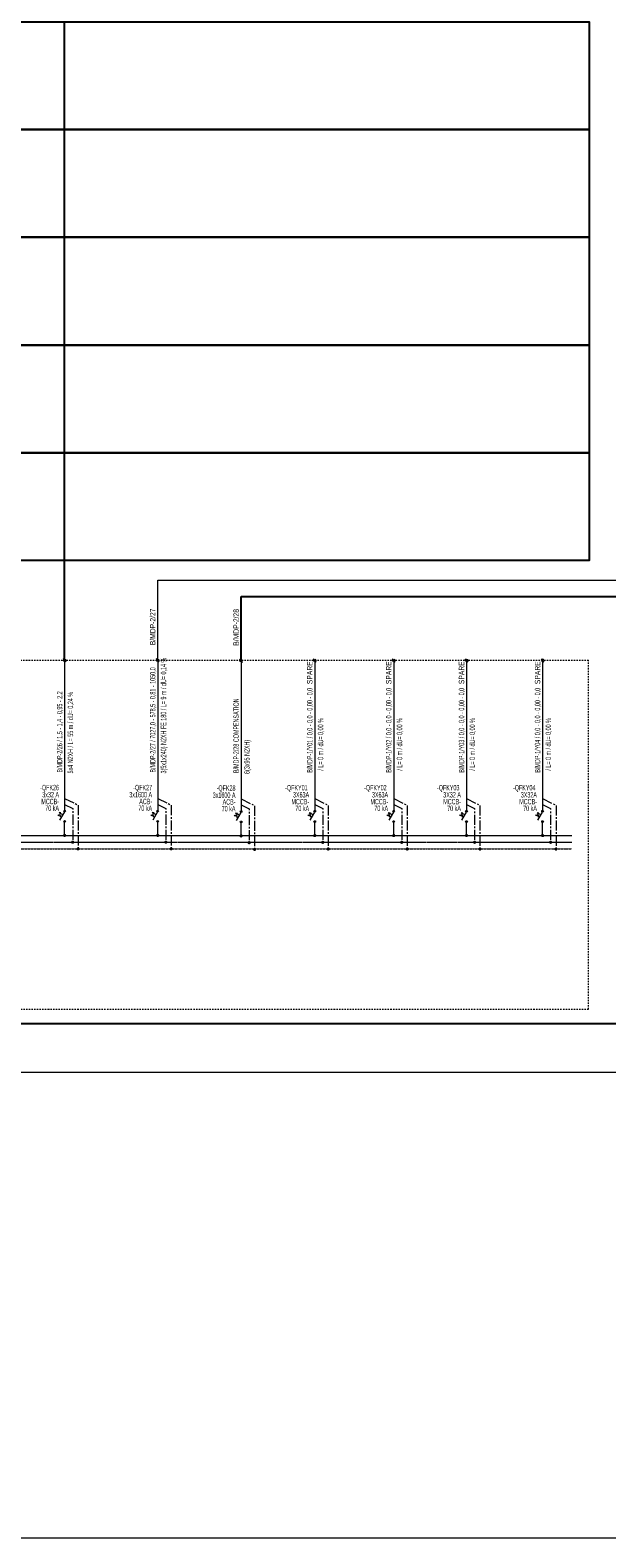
# Model space of a CAD drawing. Header units: millimetres. Extents: x -249865 to 125158, y -30755 to 173378.
# Tile 20 of 34: x -26410 to -5017, y 89278 to 145233. Entities that reach past the tile are written whole.
import ezdxf
from ezdxf.enums import TextEntityAlignment as Align

# ---------------------------------------------------------------- set-up
doc = ezdxf.new("R2010")
doc.units = ezdxf.units.MM
for name, pattern in [('CENTER2', [1.125, 0.75, -0.125, 0.125, -0.125]), ('DASHDOT', [1, 0.5, -0.25, 0, -0.25]), ('DASHED2', [0.375, 0.25, -0.125])]:
    doc.linetypes.add(name, pattern=pattern)
for name, color, linetype, lineweight in [('A-XREF-MIMARI-2$0$M_NOTE', 8, 'Continuous', 5), ('E-TP-BARA-N', 11, 'DASHED2', 13), ('E-TP-BARA-P', 6, 'Continuous', 18), ('E-TP-BARA-PE', 91, 'CENTER2', 13), ('E-TP-CIZIM', 3, 'Continuous', 13), ('E-TP-CIZIM-TEXT', 150, 'Continuous', 13), ('E_PANO-CERCEVE', 1, 'Continuous', 9)]:
    doc.layers.add(name, color=color, linetype=linetype, lineweight=lineweight)
doc.styles.add('EM-TP-YAZI-SHX', font='swisscl.ttf', dxfattribs={"width": 0.6})

# ---------------------------------------------------------------- blocks, each defined once
blk = doc.blocks.new('VG-PN-AP-CIKIS-2')
at = {"layer": 'E-TP-BARA-N', "linetype": 'CENTER2', "ltscale": 50, "flags": 128}
blk.add_lwpolyline([(0, 1364.8), (30, 1350.3), (30, 1225)], dxfattribs=at)
at = {"layer": 'E-TP-BARA-P', "linetype": 'Continuous'}
for p, q in [((0, 1895.6), (0, 1343.5)), ((0, 1250), (0, 1298.7))]:
    blk.add_line(p, q, dxfattribs=at)
at = {"layer": 'E-TP-BARA-PE', "ltscale": 50, "flags": 128}
blk.add_lwpolyline([(0, 1387), (50, 1362.8), (50, 1200)], dxfattribs=at)
at = {"layer": 'E-TP-CIZIM', "color": 7}
for p, q in [((-0.8, 1337.2), (-18.4, 1306.7)), ((-6.7, 1327), (-14.8, 1331.5))]:
    blk.add_line(p, q, dxfattribs=at)
at = {"layer": 'E-TP-CIZIM', "color": 7, "flags": 128}
blk.add_lwpolyline([(-12, 1317.7), (-16.3, 1320.1), (-14.2, 1323.8), (-19.8, 1327), (-21.9, 1323.2), (-25.6, 1325.3)], dxfattribs=at)
blk.add_lwpolyline([(-15.8, 1329.8), (-13.7, 1333.5), (-20.4, 1334.8)], close=True, dxfattribs=at)
at = {"layer": 'E-TP-CIZIM', "color": 1, "linetype": 'Continuous', "const_width": 5.93}
blk.add_lwpolyline([(-3, 1250, 1), (3, 1250, 1)], format="xyb", close=True, dxfattribs=at)
at = {"layer": 'E-TP-CIZIM', "color": 1, "linetype": 'Continuous', "const_width": 5.93, "elevation": 0}
for points in [[(27, 1225, 1), (32.9, 1225, 1)], [(47, 1200, 1), (52.9, 1200, 1)]]:
    blk.add_lwpolyline(points, format="xyb", close=True, dxfattribs=at)
at = {"layer": 'E-TP-CIZIM', "color": 7}
for centre in [(0, 1340.3), (0, 1301.9)]:
    blk.add_circle(centre, 3.2, dxfattribs=at)
at = {"layer": 'E_PANO-CERCEVE', "linetype": 'Continuous'}
blk.add_line((-5.4, 1906.3), (5.4, 1893.7), dxfattribs=at)
blk.add_ellipse((0, 1900), major_axis=(-4.45, 0), ratio=1, start_param=5.497787, end_param=11.780972, dxfattribs=at)
at = {"style": 'EM-TP-YAZI-SHX', "width": 0.8, "flags": 13}
blk.add_attdef('GEN', text='', height=20, dxfattribs=at).set_placement((26, 1172.8), align=Align.MIDDLE)
at = {"layer": 'E-TP-CIZIM-TEXT', "style": 'EM-TP-YAZI-SHX', "width": 0.8, "flags": 12}
for tag, p in [('ACIKLAMA1', (-8.5, 1483.2)), ('BES-KABLO', (31.5, 1479.9))]:
    blk.add_attdef(tag, p, '', height=20, rotation=90, dxfattribs=at)
for tag, p in [('SGRT-AMP', (-20.7, 1391.3)), ('SGRT-NO', (-20.7, 1417.6)), ('SGRT-NOT', (-20.7, 1341)), ('SGRT-TIP', (-20.7, 1365.9))]:
    blk.add_attdef(tag, text='', height=20, dxfattribs=at).set_placement(p, align=Align.RIGHT)

msp = doc.modelspace()

# ---------------------------------------------------------------- linework, layer by layer
for p, q in [((-25132, 121847), (-25132, 145847)), ((-18585, 121829), (-18585, 124216)), ((-18585, 124216), (7579, 124216, 0)), ((-87035, 108371, 0), (-3733, 108371, 0))]:
    msp.add_line(p, q)
at = {"color": 7}
for points in [[(-114353, 145547), (-5673, 145547), (-5673, 141547), (-114353, 141547)], [(-114353, 141547), (-5673, 141547), (-5673, 137547), (-114353, 137547)], [(-114353, 137547), (-5673, 137547), (-5673, 133547), (-114353, 133547)], [(-114353, 133547), (-5673, 133547), (-5673, 129547), (-114353, 129547)], [(-114353, 129547), (-5673, 129547), (-5673, 125547), (-114353, 125547)]]:
    msp.add_lwpolyline(points, close=True, dxfattribs=at)
at = {"layer": 'A-XREF-MIMARI-2$0$M_NOTE', "color": 7}
msp.add_lwpolyline([(-249865, 89278), (120135, 89278), (120135, 173378), (-249865, 173378)], close=True, dxfattribs=at)
at = {"layer": 'E-TP-BARA-N', "ltscale": 100}
msp.add_line((-113813, 115097, 0), (-6317, 115097, 0), dxfattribs=at)
at = {"layer": 'E-TP-BARA-P', "color": 1}
for p, q in [((-21678, 124825), (8305, 124825, 0)), ((-21678, 121847), (-21678, 124825))]:
    msp.add_line(p, q, dxfattribs=at)
at = {"layer": 'E-TP-BARA-P'}
msp.add_line((-113813, 115347, 0), (-6317, 115347, 0), dxfattribs=at)
at = {"layer": 'E-TP-BARA-PE', "ltscale": 50}
msp.add_line((-113813, 114847, 0), (-6317, 114847, 0), dxfattribs=at)
at = {"layer": 'E-TP-CIZIM', "color": 1, "linetype": 'Continuous'}
msp.add_line((-95398, 106564, 0), (28356, 106564, 0), dxfattribs=at)
at = {"layer": 'E_PANO-CERCEVE', "color": 9, "linetype": 'DASHDOT', "ltscale": 100}
for p, q in [((-114353, 121847, 0), (-5699, 121847, 0)), ((-5699, 108898, 0), (-5699, 121847, 0)), ((-114350, 108898, 0), (-5696, 108898, 0))]:
    msp.add_line(p, q, dxfattribs=at)

# ---------------------------------------------------------------- block references
for p, xscale, yscale, zscale, values in [((-21678, 102847), 10.00000000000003, 10.00000000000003, 10.00000000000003, {'ACIKLAMA1': 'B/MDP-2/27 / 7027,0 - 578,5 - 0,81 - 1050,0', 'BES-KABLO': '3(5x1x240) N2XH FE 180 / L= 9 m / dU= 0,14 %', 'SGRT-AMP': '3x1600 A', 'SGRT-TIP': 'ACB-', 'SGRT-NOT': '70 kA', 'SGRT-NO': '-QFK27'}), ((-25132, 102847), 10.00000000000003, 10.00000000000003, 10.00000000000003, {'ACIKLAMA1': 'B/MDP-2/26 / 1,5 - 1,4 - 0,95 - 2,2', 'BES-KABLO': '5x4 N2XH / L= 55 m / dU= 0,24 %', 'SGRT-AMP': '3x32 A', 'SGRT-TIP': 'MCCB-', 'SGRT-NOT': '70 kA', 'SGRT-NO': '-QFK26'}), ((-18585, 102829), 10, 10, 10, {'ACIKLAMA1': 'B/MDP-2/28 COMPENSATION', 'BES-KABLO': '6(3x95 N2XH)', 'SGRT-AMP': '3x1600 A', 'SGRT-TIP': 'ACB-', 'SGRT-NOT': '70 kA', 'SGRT-NO': '-QFK28'}), ((-15853, 102842), 10, 10, 10, {'ACIKLAMA1': 'B/MDP-1/Y01 / 0,0 - 0,0 - 0,00 - 0,0', 'BES-KABLO': '  / L= 0 m / dU= 0,00 %', 'SGRT-AMP': ' 3X63A', 'SGRT-TIP': 'MCCB-', 'SGRT-NOT': '70 kA', 'SGRT-NO': '-QFKY01 '}), ((-12923, 102842), 10, 10, 10, {'ACIKLAMA1': 'B/MDP-1/Y02 / 0,0 - 0,0 - 0,00 - 0,0', 'BES-KABLO': '  / L= 0 m / dU= 0,00 %', 'SGRT-AMP': ' 3X63A', 'SGRT-TIP': 'MCCB-', 'SGRT-NOT': '70 kA', 'SGRT-NO': '-QFKY02 '}), ((-10222, 102842), 10, 10, 10, {'ACIKLAMA1': 'B/MDP-1/Y03 / 0,0 - 0,0 - 0,00 - 0,0', 'BES-KABLO': '  / L= 0 m / dU= 0,00 %', 'SGRT-AMP': '3X32 A', 'SGRT-TIP': 'MCCB-', 'SGRT-NOT': '70 kA', 'SGRT-NO': '-QFKY03 '}), ((-7402, 102842), 10, 10, 10, {'ACIKLAMA1': 'B/MDP-1/Y04 / 0,0 - 0,0 - 0,00 - 0,0', 'BES-KABLO': '  / L= 0 m / dU= 0,00 %', 'SGRT-AMP': ' 3X32A', 'SGRT-TIP': 'MCCB-', 'SGRT-NOT': '70 kA', 'SGRT-NO': '-QFKY04 '})]:
    msp.add_blockref('VG-PN-AP-CIKIS-2', p, dxfattribs=dict(xscale=xscale, yscale=yscale, zscale=zscale)).add_auto_attribs(values)

# ---------------------------------------------------------------- texts
at = {"layer": 'E-TP-CIZIM-TEXT', "style": 'EM-TP-YAZI-SHX'}
for s, p in [('B/MDP-2/27', (-21764, 122405)), ('B/MDP-2/28', (-18670, 122387)), ('SPARE', (-15938, 120961)), ('SPARE', (-13008, 120961)), ('SPARE', (-10308, 120961)), ('SPARE', (-7487, 120961))]:
    msp.add_text(s, height=200, rotation=90, dxfattribs=at).set_placement(p)

doc.saveas('drawing.dxf')
